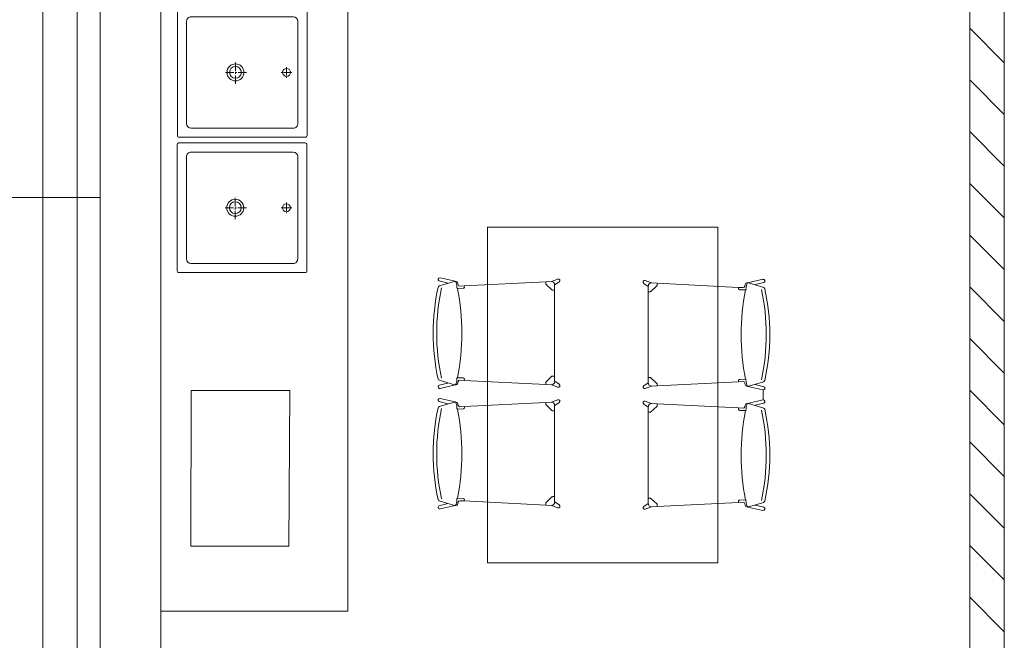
# Model space of a CAD drawing. Header units: millimetres. Extents: x -2948 to 78628, y 64669 to 215420.
# Tile 63 of 256: x 54957 to 55299, y 78679 to 78895. Entities that reach past the tile are written whole.
import ezdxf

# ---------------------------------------------------------------- set-up
doc = ezdxf.new("R2010")
doc.units = ezdxf.units.MM
doc.linetypes.add('ACAD_ISO04W100', pattern=[30, 24, -3, 0, -3])
doc.linetypes.add('CENTER2', pattern=[1.125, 0.75, -0.125, 0.125, -0.125])
for name, color, linetype, lineweight in [('1_OPIS_OKNA', 60, 'Continuous', 13), ('meble inst', 240, 'Continuous', 5), ('NOWE SCIANY', 3, 'Continuous', 13), ('OPIS', 2, 'Continuous', 13), ('osie', 91, 'ACAD_ISO04W100', 5), ('POMOC', 1, 'Continuous', 13), ('STOLARKA', 3, 'Continuous', 13), ('WYMIAR', 5, 'Continuous', 13), ('WYPOSAZENIE_SANITARNE', 122, 'Continuous', 5)]:
    doc.layers.add(name, color=color, linetype=linetype, lineweight=lineweight)
doc.styles.add('style2', font='romans.shx', dxfattribs={"width": 0.7})
doc.dimstyles.new('100', dxfattribs={"dimscale": 80, "dimtxt": 0.2, "dimasz": 0.2, "dimexe": 1.25, "dimexo": 0.625, "dimgap": 0.05, "dimtad": 1, "dimdec": 0, "dimdsep": 46, "dimlunit": 6, "dimtxsty": 'style2', "dimblk1": 'TICK', "dimblk2": 'TICK', "dimsah": 1, "dimcen": 0.2, "dimse1": 1, "dimse2": 1, "dimclrd": 256, "dimclrt": 2, "dimadec": 0, "dimazin": 0, "dimtfac": 1, "dimtdec": 0, "dimtix": 1, "dimtmove": 1, "dimatfit": 0, "dimldrblk": 'DOTSMALL', "dimfxl": 1, "dimtolj": 1, "dimtzin": 0, "dimarcsym": 0})

# ---------------------------------------------------------------- blocks, each defined once
blk = doc.blocks.new('umywalka Starck X 57x57 rzut')
for p, q in [((8125.85, 1958.51, 0.03), (8170.85, 1958.51, 0.03)), ((8123.85, 1956.51, 0.03), (8123.85, 1911.51, 0.03)), ((8172.85, 1956.51, 0.03), (8172.85, 1911.51, 0.03)), ((8125.85, 1909.51, 0.03), (8170.85, 1909.51, 0.03))]:
    blk.add_line(p, q)
at = {"elevation": 0.03}
blk.add_lwpolyline([(8176.85, 1961.81, 0.414214), (8176.15, 1962.51), (8120.55, 1962.51, 0.414214), (8119.85, 1961.81), (8119.85, 1906.21, 0.414214), (8120.55, 1905.51), (8176.15, 1905.51, 0.414214), (8176.85, 1906.21)], format="xyb", close=True, dxfattribs=at)
blk.add_circle((8148.35, 1953.51, 0.03), 1.75)
at = {"linetype": 'Continuous'}
for radius in [3.75, 2.6]:
    blk.add_circle((8148.35, 1931.01, 0.03), radius, dxfattribs=at)
for centre, start, end in [((8125.85, 1956.51, 0.03), 90, 180), ((8170.85, 1956.51, 0.03), 0, 90), ((8125.85, 1911.51, 0.03), 180, 270), ((8170.85, 1911.51, 0.03), 270, 0)]:
    blk.add_arc(centre, 2, start, end)
at = {"layer": 'osie', "linetype": 'CENTER2', "ltscale": 5}
for p, q in [((8148.35, 1955.86, 0.03), (8148.35, 1951.16, 0.03)), ((8150.7, 1953.51, 0.03), (8146, 1953.51, 0.03)), ((8148.35, 1935.94, 0.03), (8148.35, 1926.09, 0.03)), ((8143.28, 1931.01, 0.03), (8153.28, 1931.01, 0.03))]:
    blk.add_line(p, q, dxfattribs=at)
blk = doc.blocks.new('A$C25880EC6')
for p, q in [((22.7, 69.55), (24.18, 62.97)), ((24.06, 69.9), (25.01, 66.15)), ((26.22, 69.89), (24.27, 63.3)), ((67.14, 69.89), (69.08, 63.3)), ((69.3, 69.9), (68.34, 66.15)), ((70.66, 69.55), (69.18, 62.97)), ((75.03, 69.72), (70.68, 69.72)), ((75.05, 69.55), (76.53, 62.97)), ((76.41, 69.9), (77.36, 66.15)), ((78.57, 69.89), (76.63, 63.3)), ((119.49, 69.89), (121.43, 63.3)), ((121.65, 69.9), (120.7, 66.15)), ((123.01, 69.55), (121.53, 62.97)), ((24.98, 61.87), (25.62, 61.75)), ((26.28, 60.92), (26.18, 59.01)), ((27.2, 59.46), (27.33, 61.93)), ((27.33, 61.93), (27.33, 62.12)), ((66.03, 61.93), (66.03, 62.12)), ((66.15, 59.46), (66.03, 61.93)), ((67.08, 60.92), (67.18, 59.01)), ((68.38, 61.87), (67.74, 61.75)), ((77.33, 61.87), (77.97, 61.75)), ((78.63, 60.92), (78.53, 59.01)), ((79.55, 59.46), (79.68, 61.93)), ((79.68, 61.93), (79.68, 62.12)), ((118.38, 61.93), (118.38, 62.12)), ((118.51, 59.46), (118.38, 61.93)), ((119.43, 60.92), (119.53, 59.01)), ((120.73, 61.87), (120.09, 61.75)), ((26.18, 59.01), (24.38, 23.68)), ((26.21, 59.01), (26.68, 58.99)), ((67.14, 59.01), (66.68, 58.99)), ((67.18, 59.01), (68.98, 23.68)), ((78.53, 59.01), (76.73, 23.68)), ((78.56, 59.01), (79.03, 58.99)), ((119.5, 59.01), (119.03, 58.99)), ((119.53, 59.01), (121.33, 23.68)), ((0, -50), (0, 50)), ((0, 50), (145.71, 50)), ((145.71, -50), (145.71, 50)), ((24.38, 23.68), (24.25, 21.2)), ((24.38, 23.68), (25.18, 23.64)), ((24.38, 23.68), (25.18, 23.64)), ((25.52, 23.48), (27.93, 20.94)), ((25.52, 23.48), (27.93, 20.94)), ((67.84, 23.48), (65.43, 20.94)), ((67.84, 23.48), (65.43, 20.94)), ((68.98, 23.68), (68.18, 23.64)), ((68.98, 23.68), (68.18, 23.64)), ((68.98, 23.68), (69.11, 21.2)), ((76.73, 23.68), (76.6, 21.2)), ((76.73, 23.68), (77.53, 23.64)), ((76.73, 23.68), (77.53, 23.64)), ((77.87, 23.48), (80.28, 20.94)), ((77.87, 23.48), (80.28, 20.94)), ((120.19, 23.48), (117.78, 20.94)), ((120.19, 23.48), (117.78, 20.94)), ((121.33, 23.68), (120.53, 23.64)), ((121.33, 23.68), (120.53, 23.64)), ((121.33, 23.68), (121.46, 21.2)), ((23.23, 18.45), (24.24, 21.14)), ((24.45, 17.8), (25.77, 19.71)), ((25.94, 19.8), (28.06, 19.8)), ((28.06, 20.6), (28.06, 19.8)), ((28.06, 20.6), (28.06, 19.8)), ((28.06, 19.8), (46.68, 19.8)), ((65.29, 19.8), (46.68, 19.8)), ((65.29, 20.6), (65.29, 19.8)), ((65.29, 20.6), (65.29, 19.8)), ((67.42, 19.8), (65.29, 19.8)), ((68.9, 17.8), (67.58, 19.71)), ((70.13, 18.45), (69.12, 21.14)), ((75.58, 18.45), (76.59, 21.14)), ((76.8, 17.8), (78.13, 19.71)), ((78.29, 19.8), (80.42, 19.8)), ((80.42, 20.6), (80.42, 19.8)), ((80.42, 20.6), (80.42, 19.8)), ((80.42, 19.8), (99.03, 19.8)), ((117.64, 19.8), (99.03, 19.8)), ((117.64, 20.6), (117.64, 19.8)), ((117.64, 20.6), (117.64, 19.8)), ((119.77, 19.8), (117.64, 19.8)), ((121.26, 17.8), (119.93, 19.71)), ((122.48, 18.45), (121.47, 21.14)), ((23.86, -19.54), (24.87, -22.23)), ((25.09, -18.88), (26.41, -20.8)), ((26.57, -20.89), (28.7, -20.89)), ((28.7, -20.89), (47.31, -20.89)), ((28.7, -21.69), (28.7, -20.89)), ((28.7, -21.69), (28.7, -20.89)), ((65.93, -20.89), (47.31, -20.89)), ((68.05, -20.89), (65.93, -20.89)), ((65.93, -21.69), (65.93, -20.89)), ((65.93, -21.69), (65.93, -20.89)), ((69.54, -18.88), (68.22, -20.8)), ((70.77, -19.54), (69.75, -22.23)), ((76.21, -19.54), (77.23, -22.23)), ((77.44, -18.88), (78.76, -20.8)), ((78.93, -20.89), (81.05, -20.89)), ((81.05, -20.89), (99.67, -20.89)), ((81.05, -21.69), (81.05, -20.89)), ((81.05, -21.69), (81.05, -20.89)), ((118.28, -20.89), (99.67, -20.89)), ((120.4, -20.89), (118.28, -20.89)), ((118.28, -21.69), (118.28, -20.89)), ((118.28, -21.69), (118.28, -20.89)), ((121.89, -18.88), (120.57, -20.8)), ((123.12, -19.54), (122.11, -22.23)), ((25.02, -24.77), (24.89, -22.29)), ((25.02, -24.77), (25.81, -24.72)), ((25.02, -24.77), (25.81, -24.72)), ((26.81, -60.1), (25.02, -24.77)), ((26.15, -24.57), (28.56, -22.03)), ((26.15, -24.57), (28.56, -22.03)), ((68.48, -24.57), (66.07, -22.03)), ((68.48, -24.57), (66.07, -22.03)), ((67.81, -60.1), (69.61, -24.77)), ((69.61, -24.77), (68.81, -24.72)), ((69.61, -24.77), (68.81, -24.72)), ((69.61, -24.77), (69.74, -22.29)), ((77.37, -24.77), (77.24, -22.29)), ((77.37, -24.77), (78.17, -24.72)), ((77.37, -24.77), (78.17, -24.72)), ((79.17, -60.1), (77.37, -24.77)), ((78.5, -24.57), (80.91, -22.03)), ((78.5, -24.57), (80.91, -22.03)), ((120.83, -24.57), (118.42, -22.03)), ((120.83, -24.57), (118.42, -22.03)), ((120.17, -60.1), (121.96, -24.77)), ((121.96, -24.77), (121.17, -24.72)), ((121.96, -24.77), (121.17, -24.72)), ((121.96, -24.77), (122.09, -22.29)), ((145.71, -50), (0, -50)), ((23.34, -70.64), (24.81, -64.06)), ((25.61, -62.96), (26.25, -62.84)), ((26.91, -62.01), (26.81, -60.1)), ((26.85, -60.1), (27.31, -60.07)), ((27.84, -60.55), (27.96, -63.02)), ((27.96, -63.02), (27.96, -63.21)), ((66.79, -60.55), (66.66, -63.02)), ((66.66, -63.02), (66.66, -63.21)), ((67.78, -60.1), (67.31, -60.07)), ((67.72, -62.01), (67.81, -60.1)), ((69.01, -62.96), (68.37, -62.84)), ((71.29, -70.64), (69.81, -64.06)), ((75.69, -70.64), (77.17, -64.06)), ((77.97, -62.96), (78.61, -62.84)), ((79.26, -62.01), (79.17, -60.1)), ((79.2, -60.1), (79.66, -60.07)), ((80.19, -60.55), (80.32, -63.02)), ((80.32, -63.02), (80.32, -63.21)), ((119.14, -60.55), (119.02, -63.02)), ((119.02, -63.02), (119.02, -63.21)), ((120.13, -60.1), (119.67, -60.07)), ((120.07, -62.01), (120.17, -60.1)), ((121.37, -62.96), (120.73, -62.84)), ((123.64, -70.64), (122.17, -64.06)), ((24.69, -70.99), (25.65, -67.24)), ((26.85, -70.98), (24.91, -64.38)), ((67.77, -70.98), (69.72, -64.38)), ((69.94, -70.99), (68.98, -67.24)), ((77.04, -70.99), (78, -67.24)), ((79.2, -70.98), (77.26, -64.38)), ((120.13, -70.98), (122.07, -64.38)), ((122.29, -70.99), (121.33, -67.24))]:
    blk.add_line(p, q)
for centre, radius, start, end in [((23.38, 69.72), 0.7, 14.5105, 194.5105), ((26.92, 69.62), 0.756, 102.6049, 165.0833), ((46.68, -18.72), 91.28, 90, 102.6049), ((46.68, -20.27), 91.28, 90, 102.3944), ((46.68, -18.72), 91.28, 77.3951, 90), ((46.68, -20.27), 91.28, 77.6056, 90), ((66.43, 69.62), 0.756, 14.9167, 77.3951), ((69.98, 69.72), 0.7, 345.4895, 165.4895), ((75.73, 69.72), 0.7, 14.5105, 194.5105), ((79.28, 69.62), 0.756, 102.6049, 165.0833), ((99.03, -18.72), 91.28, 90, 102.6049), ((99.03, -20.27), 91.28, 90, 102.3944), ((99.03, -18.72), 91.28, 77.3951, 90), ((99.03, -20.27), 91.28, 77.6056, 90), ((118.78, 69.62), 0.756, 14.9167, 77.3951), ((122.33, 69.72), 0.7, 345.4895, 165.4895), ((24.75, 63.15), 0.5, 163.586, 211.1782), ((27.33, 72.64), 10.44, 256.1504, 268.603), ((25.48, 60.96), 0.8, 357.086, 79.7695), ((46.68, 164.67), 104.55, 259.3338, 280.6662), ((66.03, 72.64), 10.44, 271.397, 283.8496), ((67.88, 60.96), 0.8, 100.2305, 182.914), ((68.6, 63.15), 0.5, 328.8218, 16.414), ((77.11, 63.15), 0.5, 163.586, 211.1782), ((79.68, 72.64), 10.44, 256.1504, 268.603), ((77.83, 60.96), 0.8, 357.086, 79.7695), ((99.03, 164.67), 104.55, 259.3338, 280.6662), ((118.38, 72.64), 10.44, 271.397, 283.8496), ((120.23, 60.96), 0.8, 100.2305, 182.914), ((120.95, 63.15), 0.5, 328.8218, 16.414), ((26.7, 59.49), 0.5, 267.0298, 357.086), ((66.65, 59.49), 0.5, 182.914, 272.9702), ((79.05, 59.49), 0.5, 267.0298, 357.086), ((119.01, 59.49), 0.5, 182.914, 272.9702), ((25.15, 23.14), 0.5, 43.5149, 87.0298), ((25.15, 23.14), 0.5, 43.5149, 87.0298), ((68.2, 23.14), 0.5, 92.9702, 136.4851), ((68.2, 23.14), 0.5, 92.9702, 136.4851), ((77.5, 23.14), 0.5, 43.5149, 87.0298), ((77.5, 23.14), 0.5, 43.5149, 87.0298), ((120.56, 23.14), 0.5, 92.9702, 136.4851), ((120.56, 23.14), 0.5, 92.9702, 136.4851), ((23.88, 18.2), 0.7, 155.8771, 324.9714), ((24.05, 21.21), 0.2, 339.3772, 357.0298), ((25.94, 19.6), 0.2, 90, 145.097), ((27.56, 20.6), 0.5, 0, 43.5149), ((27.56, 20.6), 0.5, 0, 43.5149), ((65.79, 20.6), 0.5, 136.4851, 180), ((65.79, 20.6), 0.5, 136.4851, 180), ((67.42, 19.6), 0.2, 34.903, 90), ((69.48, 18.2), 0.7, 215.0286, 24.1229), ((69.3, 21.21), 0.2, 182.9702, 200.6228), ((76.23, 18.2), 0.7, 155.8771, 324.9714), ((76.4, 21.21), 0.2, 339.3772, 357.0298), ((78.29, 19.6), 0.2, 90, 145.097), ((79.92, 20.6), 0.5, 0, 43.5149), ((79.92, 20.6), 0.5, 0, 43.5149), ((118.14, 20.6), 0.5, 136.4851, 180), ((118.14, 20.6), 0.5, 136.4851, 180), ((119.77, 19.6), 0.2, 34.903, 90), ((121.83, 18.2), 0.7, 215.0286, 24.1229), ((121.66, 21.21), 0.2, 182.9702, 200.6228), ((24.51, -19.29), 0.7, 35.0286, 204.1229), ((26.57, -20.69), 0.2, 214.903, 270), ((68.05, -20.69), 0.2, 270, 325.097), ((70.11, -19.29), 0.7, 335.8771, 144.9714), ((76.87, -19.29), 0.7, 35.0286, 204.1229), ((78.93, -20.69), 0.2, 214.903, 270), ((120.4, -20.69), 0.2, 270, 325.097), ((122.47, -19.29), 0.7, 335.8771, 144.9714), ((24.69, -22.3), 0.2, 2.9702, 20.6228), ((25.79, -24.23), 0.5, 272.9702, 316.4851), ((25.79, -24.23), 0.5, 272.9702, 316.4851), ((28.2, -21.69), 0.5, 316.4851, 0), ((28.2, -21.69), 0.5, 316.4851, 0), ((66.43, -21.69), 0.5, 180, 223.5149), ((66.43, -21.69), 0.5, 180, 223.5149), ((68.84, -24.23), 0.5, 223.5149, 267.0298), ((68.84, -24.23), 0.5, 223.5149, 267.0298), ((69.94, -22.3), 0.2, 159.3772, 177.0298), ((77.04, -22.3), 0.2, 2.9702, 20.6228), ((78.14, -24.23), 0.5, 272.9702, 316.4851), ((78.14, -24.23), 0.5, 272.9702, 316.4851), ((80.55, -21.69), 0.5, 316.4851, 0), ((80.55, -21.69), 0.5, 316.4851, 0), ((118.78, -21.69), 0.5, 180, 223.5149), ((118.78, -21.69), 0.5, 180, 223.5149), ((121.19, -24.23), 0.5, 223.5149, 267.0298), ((121.19, -24.23), 0.5, 223.5149, 267.0298), ((122.29, -22.3), 0.2, 159.3772, 177.0298), ((25.39, -64.24), 0.5, 148.8218, 196.414), ((27.96, -73.73), 10.44, 91.397, 103.8496), ((26.11, -62.05), 0.8, 280.2305, 2.914), ((27.34, -60.57), 0.5, 2.914, 92.9702), ((47.31, -165.76), 104.55, 79.3338, 100.6662), ((67.29, -60.57), 0.5, 87.0298, 177.086), ((66.66, -73.73), 10.44, 76.1504, 88.603), ((68.52, -62.05), 0.8, 177.086, 259.7695), ((69.24, -64.24), 0.5, 343.586, 31.1782), ((77.74, -64.24), 0.5, 148.8218, 196.414), ((80.32, -73.73), 10.44, 91.397, 103.8496), ((78.46, -62.05), 0.8, 280.2305, 2.914), ((79.69, -60.57), 0.5, 2.914, 92.9702), ((99.67, -165.76), 104.55, 79.3338, 100.6662), ((119.64, -60.57), 0.5, 87.0298, 177.086), ((119.02, -73.73), 10.44, 76.1504, 88.603), ((120.87, -62.05), 0.8, 177.086, 259.7695), ((121.59, -64.24), 0.5, 343.586, 31.1782), ((24.01, -70.81), 0.7, 165.4895, 345.4895), ((27.56, -70.71), 0.756, 194.9167, 257.3951), ((47.31, 17.63), 91.28, 257.3951, 270), ((47.31, 19.18), 91.28, 257.6056, 270), ((47.31, 19.18), 91.28, 270, 282.3944), ((47.31, 17.63), 91.28, 270, 282.6049), ((67.07, -70.71), 0.756, 282.6049, 345.0833), ((70.61, -70.81), 0.7, 194.5105, 14.5105), ((76.37, -70.81), 0.7, 165.4895, 345.4895), ((79.91, -70.71), 0.756, 194.9167, 257.3951), ((99.67, 17.63), 91.28, 257.3951, 270), ((99.67, 19.18), 91.28, 257.6056, 270), ((99.67, 19.18), 91.28, 270, 282.3944), ((99.67, 17.63), 91.28, 270, 282.6049), ((119.42, -70.71), 0.756, 282.6049, 345.0833), ((122.97, -70.81), 0.7, 194.5105, 14.5105)]:
    blk.add_arc(centre, radius, start, end)
at = {"extrusion": (0, 0, -1)}
for centre, major_axis, ratio, start_param, end_param in [((24.98, 62.97), (0, 1.1), 0.727273, 3.141593, 4.712389), ((24.94, 63.6), (0, 1.1), 0.727273, 3.281456, 4.018429), ((27.02, 62.12), (0.305, 0), 0.306923, -1.406459, 0.051116), ((77.33, 62.97), (0, 1.1), 0.727273, 3.141593, 4.712389), ((77.29, 63.6), (0, 1.1), 0.727273, 3.281456, 4.018429), ((79.38, 62.12), (0.305, 0), 0.306923, -1.406459, 0.051116), ((25.2, 20.77), (-0.778, 0.778), 0.727273, 3.663256, 4.730066), ((68.16, 20.76), (0.736, 0.817), 0.727273, 0.765622, 1.588473), ((77.55, 20.77), (-0.778, 0.778), 0.727273, 3.663256, 4.730066), ((120.51, 20.76), (0.736, 0.817), 0.727273, 0.765622, 1.588473), ((25.83, -21.85), (0.736, 0.817), 0.727273, 3.907214, 4.730066), ((68.79, -21.86), (-0.778, 0.778), 0.727273, 0.521663, 1.588473), ((78.19, -21.85), (0.736, 0.817), 0.727273, 3.907214, 4.730066), ((121.15, -21.86), (-0.778, 0.778), 0.727273, 0.521663, 1.588473), ((66.97, -63.21), (-0.305, 0), 0.306923, -1.406459, 0.051116), ((69.01, -64.06), (0, 1.1), 0.727273, 0, 1.570796), ((69.05, -64.69), (0, 1.1), 0.727273, 0.139864, 0.876837), ((119.32, -63.21), (-0.305, 0), 0.306923, -1.406459, 0.051116), ((121.37, -64.06), (0, 1.1), 0.727273, 0, 1.570796), ((121.4, -64.69), (0, 1.1), 0.727273, 0.139864, 0.876837)]:
    blk.add_ellipse(centre, major_axis=major_axis, ratio=ratio, start_param=start_param, end_param=end_param, dxfattribs=at)
for centre, major_axis, ratio, start_param, end_param in [((66.33, 62.12), (-0.305, 0), 0.306923, -1.406459, 0.051116), ((68.38, 62.97), (0, 1.1), 0.727273, 3.141593, 4.712389), ((68.41, 63.6), (0, 1.1), 0.727273, 3.281456, 4.018429), ((118.68, 62.12), (-0.305, 0), 0.306923, -1.406459, 0.051116), ((120.73, 62.97), (0, 1.1), 0.727273, 3.141593, 4.712389), ((120.77, 63.6), (0, 1.1), 0.727273, 3.281456, 4.018429), ((25.2, 20.76), (-0.736, 0.817), 0.727273, 0.765622, 1.588473), ((68.16, 20.77), (0.778, 0.778), 0.727273, 3.663256, 4.730066), ((77.55, 20.76), (-0.736, 0.817), 0.727273, 0.765622, 1.588473), ((120.51, 20.77), (0.778, 0.778), 0.727273, 3.663256, 4.730066), ((25.83, -21.86), (0.778, 0.778), 0.727273, 0.521663, 1.588473), ((68.79, -21.85), (-0.736, 0.817), 0.727273, 3.907214, 4.730066), ((78.18, -21.86), (0.778, 0.778), 0.727273, 0.521663, 1.588473), ((121.15, -21.85), (-0.736, 0.817), 0.727273, 3.907214, 4.730066), ((25.61, -64.06), (0, 1.1), 0.727273, 0, 1.570796), ((25.58, -64.69), (0, 1.1), 0.727273, 0.139864, 0.876837), ((27.66, -63.21), (0.305, 0), 0.306923, -1.406459, 0.051116), ((77.97, -64.06), (0, 1.1), 0.727273, 0, 1.570796), ((77.93, -64.69), (0, 1.1), 0.727273, 0.139864, 0.876837), ((80.01, -63.21), (0.305, 0), 0.306923, -1.406459, 0.051116)]:
    blk.add_ellipse(centre, major_axis=major_axis, ratio=ratio, start_param=start_param, end_param=end_param)
blk = doc.blocks.new('TICK')
at = {"color": 5}
for p, q in [((0, -0.75), (0, 0.75)), ((-1, 0), (1, 0))]:
    blk.add_line(p, q, dxfattribs=at)
at = {"const_width": 0.1}
blk.add_lwpolyline([(-0.354, -0.354), (0.354, 0.354)], dxfattribs=at)
blk = doc.blocks.new('*D1111')
at = {"layer": 'Defpoints', "color": 0, "ltscale": 2, "transparency": 16777216}
for p in [(54277.68, 79112.64), (55009.99, 79112.64), (55005.49, 78550.64)]:
    blk.add_point(p, dxfattribs=at)
at = {"layer": 'WYMIAR', "lineweight": -2, "ltscale": 2, "transparency": 16777216}
blk.add_line((54277.68, 78566.64), (54277.68, 79096.64), dxfattribs=at)
at = {"layer": 'WYMIAR', "lineweight": -2, "ltscale": 2, "transparency": 16777216, "xscale": 16, "yscale": 16, "zscale": 16}
for p, rotation in [((54277.68, 79112.64), 90), ((54277.68, 78550.64), 270)]:
    blk.add_blockref('TICK', p, dxfattribs=dict(at, rotation=rotation))
at = {"layer": 'WYMIAR', "color": 2, "ltscale": 2, "transparency": 16777216, "insert": (54265.68, 78831.64), "char_height": 16, "attachment_point": 5, "rotation": 90, "style": 'style2'}
blk.add_mtext('\\A1;562', dxfattribs=at)
blk = doc.blocks.new('_DotSmall')
at = {"layer": 'OPIS', "color": 0, "const_width": 0.5}
blk.add_lwpolyline([(-0.0625, 0, 1), (0.0625, 0, 1)], format="xyb", close=True, dxfattribs=at)

msp = doc.modelspace()

# ---------------------------------------------------------------- linework, layer by layer
at = {"layer": '1_OPIS_OKNA'}
msp.add_line((54984.49, 78833.14), (54848.92, 78833.14), dxfattribs=at)
at = {"layer": 'meble inst', "lineweight": 5, "ltscale": 0.02}
for p, q in [((55070.52, 78897.85), (55070.52, 78689.49)), ((55070.52, 78689.49), (55005.5, 78689.49))]:
    msp.add_line(p, q, dxfattribs=at)
at = {"layer": 'meble inst', "ltscale": 0.02}
msp.add_lwpolyline([(55049.98, 78712.06), (55015.98, 78712.06), (55016.08, 78766.21), (55050.37, 78766.21)], close=True, dxfattribs=at)
at = {"layer": 'NOWE SCIANY', "color": 84, "linetype": 'Continuous', "ltscale": 2, "true_color": 0x33a319, "transparency": 33554687}
for p, q in [((55298.53, 78879.97), (55286.53, 78891.97)), ((55298.53, 78862.01), (55286.53, 78874.01)), ((55298.53, 78844.05), (55286.53, 78856.05)), ((55298.53, 78826.09), (55286.53, 78838.09)), ((55298.53, 78808.13), (55286.53, 78820.13)), ((55298.53, 78790.17), (55286.53, 78802.17)), ((55298.53, 78772.21), (55286.53, 78784.21)), ((55298.53, 78754.24), (55286.53, 78766.24)), ((55298.53, 78736.28), (55286.53, 78748.28)), ((55298.53, 78718.32), (55286.53, 78730.32)), ((55298.53, 78700.36), (55286.53, 78712.36)), ((55298.53, 78682.4), (55286.53, 78694.4))]:
    msp.add_line(p, q, dxfattribs=at)
at = {"layer": 'NOWE SCIANY', "lineweight": 5}
msp.add_lwpolyline([(55298.5, 79114.64), (55298.5, 78539.16), (55286.5, 78539.16), (55286.5, 79114.64)], dxfattribs=at)
at = {"layer": 'POMOC'}
for p, q in [((54964.49, 78580.64), (54964.49, 79085.64)), ((55005.49, 79085.64), (55005.49, 78580.64))]:
    msp.add_line(p, q, dxfattribs=at)
at = {"layer": 'STOLARKA'}
for p, q in [((54976.49, 78580.64), (54976.49, 79085.64)), ((54984.49, 78580.64), (54984.49, 79085.64))]:
    msp.add_line(p, q, dxfattribs=at)

# ---------------------------------------------------------------- block references
at = {"layer": 'meble inst', "lineweight": 5, "ltscale": 0.02, "xscale": -0.8000000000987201, "yscale": 0.8000000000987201, "zscale": 0.8000000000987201, "rotation": 270.0000000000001}
msp.add_blockref('A$C25880EC6', (55159.03, 78706.35), dxfattribs=at)
at = {"layer": 'WYPOSAZENIE_SANITARNE', "extrusion": (0, 0, -1), "xscale": 0.7894736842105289, "yscale": 0.7894736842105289, "zscale": -0.7894736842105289, "rotation": 90.00001090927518}
for p in [(-53506.97, 72443.7, 0.02), (-53506.9, 72396.7, 0.02)]:
    msp.add_blockref('umywalka Starck X 57x57 rzut', p, dxfattribs=at)

# ---------------------------------------------------------------- dimensions: what is measured, and where the dimension line sits
at = {"layer": 'WYMIAR', "ltscale": 2}
dim = msp.add_linear_dim(base=(54277.68, 79112.64), p1=(55005.49, 78550.64), p2=(55009.99, 79112.64), angle=90, dimstyle='100', dxfattribs=at)
dim.commit()
dim.dimension.update_dxf_attribs({"geometry": '*D1111', "text_midpoint": (54265.68, 78831.64)})

doc.saveas('drawing.dxf')
